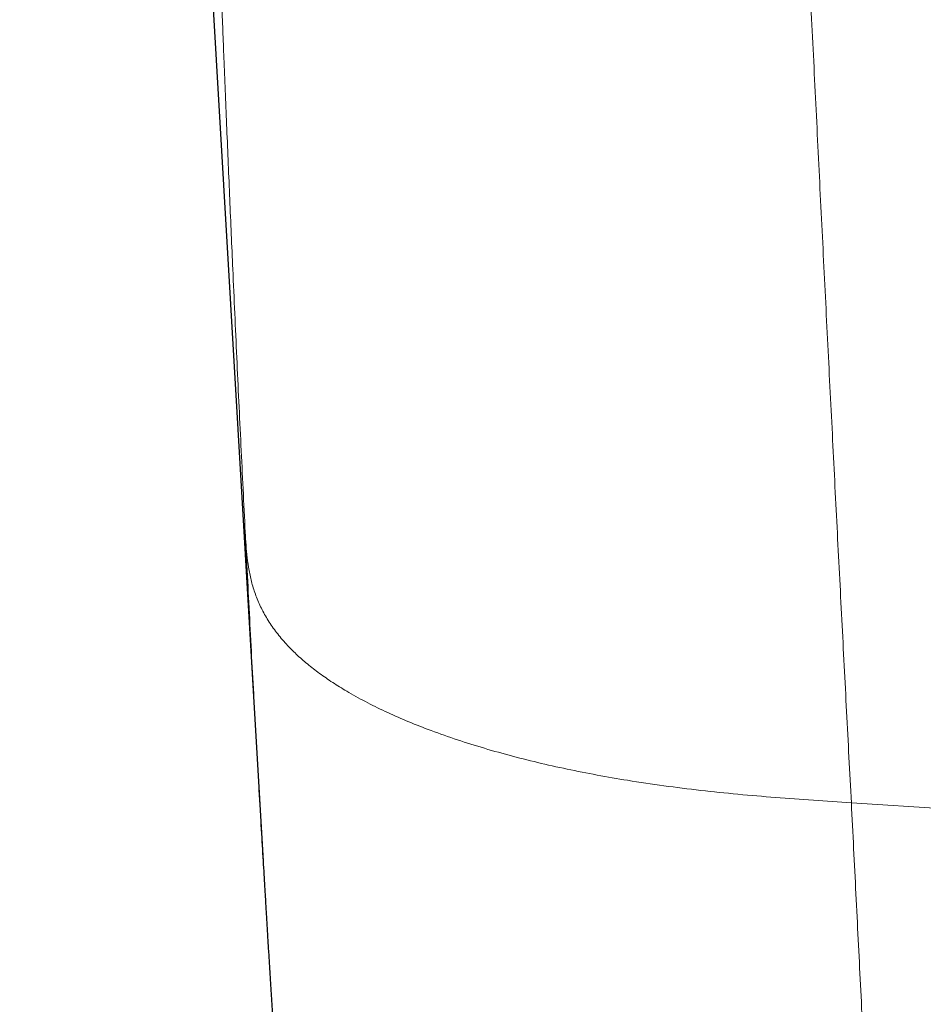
# Model space of a CAD drawing. Header units: millimetres. Extents: x 8 to 701, y 12 to 648.
# Tile 12 of 205: x 401.2 to 407.33, y 217.56 to 224.23. Entities that reach past the tile are written whole.
import ezdxf

# ---------------------------------------------------------------- set-up
doc = ezdxf.new("R2010")
doc.units = ezdxf.units.MM

msp = doc.modelspace()

# ---------------------------------------------------------------- linework, layer by layer
at = {"color": 7, "linetype": 'Continuous', "lineweight": 30}
for p, q in [((401.1993, 246.76), (402.8495, 218.5284)), ((402.8495, 218.5284), (402.8499, 218.5205))]:
    msp.add_line(p, q, dxfattribs=at)
at = {"color": 252, "linetype": 'Continuous', "lineweight": 0}
msp.add_line((406.8373, 218.9251), (408.3566, 218.8281), dxfattribs=at)
for points, knots in [([(402.7283, 220.7577), (402.7186, 220.9542), (402.699, 221.3473), (402.6709, 221.9427), (402.6493, 222.421), (402.6335, 222.7798), (402.6233, 223.0175), (402.6132, 223.2558), (402.6033, 223.4921), (402.5939, 223.7227), (402.5853, 223.9368), (402.5774, 224.1369), (402.57, 224.3262), (402.5627, 224.5152), (402.5556, 224.704), (402.5487, 224.8881), (402.5422, 225.0661), (402.5362, 225.2317), (402.5305, 225.3907), (402.5263, 225.5102), (402.5232, 225.5995), (402.5212, 225.6563), (402.5192, 225.714), (402.5173, 225.7689), (402.5151, 225.8329), (402.5127, 225.904), (402.5101, 225.98), (402.5079, 226.0467), (402.506, 226.104), (402.5048, 226.1391), (402.5043, 226.1551)], [0, 0, 0, 0, 0.112423, 0.224897, 0.337443, 0.381681, 0.425935, 0.470205, 0.514492, 0.557238, 0.598051, 0.63291, 0.667656, 0.702289, 0.73681, 0.771219, 0.803095, 0.834084, 0.861546, 0.889692, 0.899077, 0.910074, 0.920536, 0.930463, 0.939855, 0.955296, 0.969031, 0.98106, 0.991383, 1, 1, 1, 1]), ([(406.5458, 224.696), (406.5566, 224.4752), (406.5782, 224.0334), (406.6106, 223.3753), (406.6432, 222.7207), (406.6758, 222.0699), (406.7083, 221.427), (406.7406, 220.7919), (406.7728, 220.165), (406.805, 219.5422), (406.8265, 219.1308), (406.8373, 218.9251)], [0, 0, 0, 0, 0.111772, 0.223625, 0.335549, 0.447534, 0.559569, 0.669643, 0.779746, 0.889868, 1, 1, 1, 1]), ([(406.8373, 218.9251), (406.7515, 218.9306), (406.58, 218.9415), (406.3234, 218.9599), (406.0685, 218.9817), (405.8158, 219.0079), (405.5661, 219.0392), (405.3318, 219.074), (405.113, 219.112), (404.9095, 219.1523), (404.7102, 219.197), (404.5156, 219.2462), (404.3263, 219.2999), (404.143, 219.3582), (403.9738, 219.4186), (403.8183, 219.4805), (403.6763, 219.5433), (403.5415, 219.6099), (403.4231, 219.6757), (403.3201, 219.7397), (403.2311, 219.8013), (403.1487, 219.8652), (403.0734, 219.9314), (403.0029, 220.0026), (402.9391, 220.0788), (402.8828, 220.1602), (402.8363, 220.2434), (402.7994, 220.3282), (402.7721, 220.4137), (402.7533, 220.4995), (402.741, 220.5853), (402.7334, 220.6715), (402.73, 220.729), (402.7283, 220.7577)], [0, 0, 0, 0, 0.041671, 0.08334, 0.125009, 0.166682, 0.20835, 0.25001, 0.285724, 0.321439, 0.357152, 0.392869, 0.428586, 0.464299, 0.500013, 0.531273, 0.562529, 0.593777, 0.625027, 0.65004, 0.675053, 0.700054, 0.725039, 0.750013, 0.777985, 0.805973, 0.833977, 0.86199, 0.889993, 0.917492, 0.944995, 0.972497, 1, 1, 1, 1]), ([(402.7283, 220.7577), (402.7383, 220.5621), (402.7582, 220.1707), (402.7894, 219.5893), (402.8158, 219.1139), (402.8359, 218.7607), (402.8453, 218.5997), (402.8495, 218.5284)], [0, 0, 0, 0, 0.259844, 0.519793, 0.779895, 0.90258, 1, 1, 1, 1]), ([(407.107, 213.5416), (407.1021, 213.6416), (407.0925, 213.8387), (407.0777, 214.1317), (407.0633, 214.4177), (407.0493, 214.6969), (407.0357, 214.9699), (407.0216, 215.2522), (407.007, 215.5436), (406.9919, 215.8441), (406.9772, 216.1384), (406.9621, 216.4398), (406.9466, 216.7488), (406.9307, 217.066), (406.9149, 217.3791), (406.8994, 217.6893), (406.8839, 217.9978), (406.8684, 218.3059), (406.8529, 218.6147), (406.8425, 218.8215), (406.8373, 218.9251)], [0, 0, 0, 0, 0.057958, 0.114267, 0.168955, 0.222099, 0.273798, 0.324149, 0.381892, 0.438054, 0.492788, 0.546249, 0.605651, 0.663834, 0.721022, 0.777444, 0.833325, 0.888893, 0.944375, 1, 1, 1, 1])]:
    msp.add_open_spline(points, degree=3, knots=knots, dxfattribs=at)
at = {"color": 7, "linetype": 'Continuous', "lineweight": 30}
msp.add_open_spline([(402.8494, 218.5302), (402.8512, 218.4995), (402.8545, 218.4415), (402.8593, 218.3601), (402.8636, 218.2891), (402.8672, 218.2284), (402.8702, 218.1781), (402.8727, 218.1359), (402.875, 218.0976), (402.8773, 218.0593), (402.8808, 218.0003), (402.8857, 217.92), (402.8918, 217.8203), (402.8973, 217.7297), (402.9022, 217.6501), (402.9066, 217.5789), (402.9111, 217.5067), (402.9158, 217.4317), (402.9205, 217.3558), (402.9252, 217.2822), (402.9292, 217.2183), (402.9327, 217.1638), (402.9358, 217.1151), (402.9391, 217.0634), (402.9428, 217.006), (402.9468, 216.9425), (402.9522, 216.8599), (402.9585, 216.7622), (402.9656, 216.6531), (402.972, 216.5571), (402.9775, 216.4734), (402.9823, 216.4013), (402.9868, 216.3342), (402.9908, 216.2738), (402.9944, 216.2214), (402.9973, 216.1772), (402.9997, 216.1424), (403.0017, 216.1123), (403.0038, 216.0821), (403.0063, 216.0457), (403.0092, 216.0031), (403.0124, 215.9554), (403.0165, 215.8964), (403.021, 215.8302), (403.0259, 215.7601), (403.03, 215.7012), (403.0334, 215.6515), (403.0365, 215.6069), (403.0399, 215.5589), (403.0434, 215.5102), (403.0468, 215.4617), (403.0501, 215.4147), (403.0535, 215.3686), (403.0564, 215.3274), (403.0589, 215.293), (403.061, 215.2649), (403.0629, 215.2393), (403.0647, 215.2137), (403.0668, 215.1857), (403.0691, 215.1552), (403.0721, 215.114), (403.0758, 215.0645), (403.0801, 215.0079), (403.084, 214.9571), (403.0876, 214.9115), (403.0908, 214.871), (403.0938, 214.8325), (403.0967, 214.797), (403.0993, 214.765), (403.1017, 214.7352), (403.1044, 214.7024), (403.1076, 214.6649), (403.1113, 214.6212), (403.1148, 214.5812), (403.1177, 214.5485), (403.1199, 214.5251), (403.1218, 214.504), (403.1237, 214.484), (403.1256, 214.4637), (403.1279, 214.4406), (403.1305, 214.414), (403.1331, 214.3889), (403.1352, 214.3683), (403.1371, 214.3504), (403.1394, 214.3298), (403.1422, 214.3049), (403.1455, 214.2758), (403.1494, 214.2438), (403.1533, 214.2131), (403.157, 214.1847), (403.1604, 214.1599), (403.1633, 214.1392), (403.166, 214.1209), (403.1688, 214.1025), (403.1718, 214.0827), (403.1754, 214.0597), (403.1799, 214.0325), (403.1855, 214), (403.1925, 213.9612), (403.2016, 213.9137), (403.2114, 213.8663), (403.2211, 213.8219), (403.2293, 213.7863), (403.2365, 213.7568), (403.2418, 213.7352), (403.2461, 213.7183), (403.2503, 213.7024), (403.2566, 213.6785), (403.2659, 213.6445), (403.2787, 213.5998), (403.292, 213.5558), (403.3051, 213.5146), (403.3174, 213.4773), (403.3308, 213.4384), (403.3454, 213.3979), (403.3611, 213.3558), (403.3777, 213.3136), (403.3938, 213.274), (403.4085, 213.2393), (403.4208, 213.2112), (403.4303, 213.1898), (403.438, 213.1727), (403.4459, 213.1555), (403.4558, 213.1343), (403.4694, 213.1056), (403.4869, 213.0697), (403.5075, 213.0289), (403.5291, 212.9873), (403.5605, 212.9289), (403.6018, 212.8555), (403.6538, 212.7689), (403.7131, 212.6752), (403.7831, 212.5713), (403.8674, 212.4544), (403.9609, 212.3338), (404.0542, 212.2223), (404.1444, 212.1215), (404.2274, 212.0341), (404.3102, 211.9518), (404.3914, 211.8759), (404.4703, 211.8061), (404.5467, 211.7422), (404.6132, 211.6895), (404.6699, 211.6467), (404.7171, 211.6123), (404.7627, 211.5804), (404.8065, 211.5507), (404.8488, 211.523), (404.8918, 211.4959), (404.9384, 211.4676), (404.9941, 211.4352), (405.0602, 211.3986), (405.1379, 211.3585), (405.2249, 211.3166), (405.3216, 211.2738), (405.4282, 211.2309), (405.5448, 211.1886), (405.6716, 211.1478), (405.8034, 211.1108), (405.9397, 211.0777), (406.0795, 211.0486), (406.2276, 211.0228), (406.3839, 211.0005), (406.5471, 210.9821), (406.717, 210.9673), (406.8934, 210.9557), (407.0641, 210.9472), (407.1759, 210.9425), (407.2265, 210.9404)], degree=3, knots=[0, 0, 0, 0, 0.008784, 0.016589, 0.023426, 0.029308, 0.034245, 0.038197, 0.041924, 0.045774, 0.049747, 0.059693, 0.070028, 0.079896, 0.087099, 0.094125, 0.101419, 0.109013, 0.116896, 0.124498, 0.131457, 0.136458, 0.141206, 0.146473, 0.152381, 0.158919, 0.166073, 0.177887, 0.18916, 0.199858, 0.207666, 0.21515, 0.222235, 0.228513, 0.233944, 0.238543, 0.242324, 0.244816, 0.247971, 0.251783, 0.25624, 0.261328, 0.266779, 0.274807, 0.282144, 0.288808, 0.293377, 0.297856, 0.302926, 0.308602, 0.313472, 0.318692, 0.324119, 0.328961, 0.332819, 0.336092, 0.338891, 0.341932, 0.345344, 0.349121, 0.353247, 0.360868, 0.368226, 0.375565, 0.381459, 0.387443, 0.393158, 0.398589, 0.403559, 0.408031, 0.412635, 0.419286, 0.426695, 0.434922, 0.439845, 0.444002, 0.447466, 0.451043, 0.454911, 0.459087, 0.463601, 0.468136, 0.471104, 0.473703, 0.476823, 0.480581, 0.485069, 0.489617, 0.493948, 0.497479, 0.500379, 0.50284, 0.504857, 0.506708, 0.508931, 0.511292, 0.51406, 0.517336, 0.521172, 0.525705, 0.530984, 0.534613, 0.538201, 0.540995, 0.542955, 0.544276, 0.545703, 0.547359, 0.550888, 0.555138, 0.559807, 0.563116, 0.566576, 0.57019, 0.57396, 0.57789, 0.581982, 0.585847, 0.589091, 0.591851, 0.59389, 0.59524, 0.596759, 0.598794, 0.601348, 0.605033, 0.609172, 0.613244, 0.617237, 0.626417, 0.635122, 0.643463, 0.655153, 0.667598, 0.680786, 0.694696, 0.70525, 0.715815, 0.725903, 0.735499, 0.744598, 0.753197, 0.761293, 0.766569, 0.771609, 0.776413, 0.780984, 0.785321, 0.7895, 0.794158, 0.799441, 0.806197, 0.813751, 0.822099, 0.83124, 0.841172, 0.851897, 0.863415, 0.87573, 0.887446, 0.899813, 0.912832, 0.926506, 0.94083, 0.955532, 0.970864, 0.986824, 1, 1, 1, 1], dxfattribs=at)

doc.saveas('drawing.dxf')
